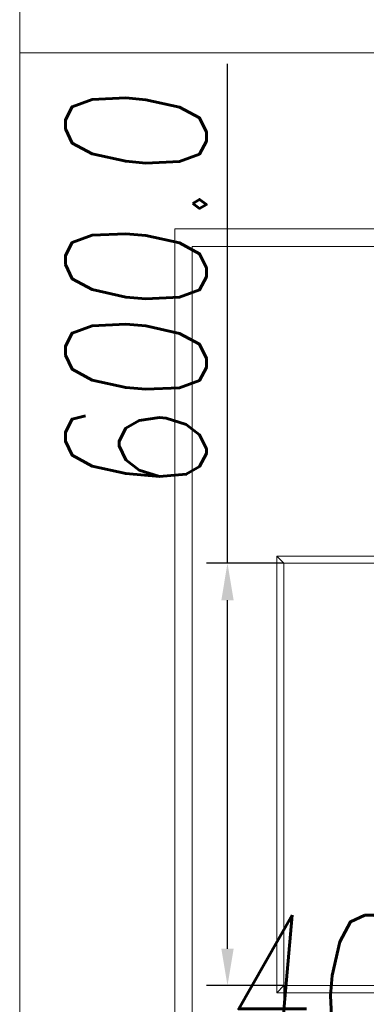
# Model space of a CAD drawing. Header units: millimetres. Extents: x 144573 to 336993, y 74252 to 247042.
# Tile 143 of 256: x 161561 to 162053, y 187381 to 188780. Entities that reach past the tile are written whole.
import ezdxf

# ---------------------------------------------------------------- set-up
doc = ezdxf.new("R2010")
doc.units = ezdxf.units.MM
doc.layers.get('Defpoints').update_dxf_attribs({"color": 255, "lineweight": 0})
doc.layers.add('DIM_COMP_AUX', color=255, linetype='Continuous', lineweight=0, plot=False)
for name, color, linetype, lineweight in [('NOVÁ TENKÁ', 255, 'Continuous', 0), ('OBRYSY', 255, 'Continuous', 0), ('ŽB', 255, 'Continuous', 0)]:
    doc.layers.add(name, color=color, linetype=linetype, lineweight=lineweight)
doc.styles.add('ROMANS', font='romans.shx', dxfattribs={"width": 0.75, "oblique": 5, "height": 200})
doc.dimstyles.new('KONE_mm', dxfattribs={"dimscale": 15, "dimtxt": 3.5, "dimasz": 3.5, "dimexe": 2, "dimexo": 0, "dimgap": 2, "dimtad": 1, "dimdec": 0, "dimrnd": 0.01, "dimzin": 0, "dimdsep": 46, "dimtxsty": 'ROMANS', "dimsah": 1, "dimcen": 0, "dimclrd": 256, "dimclre": 256, "dimclrt": 256, "dimadec": 1, "dimazin": 3, "dimtfac": 1, "dimtdec": 0, "dimtmove": 0, "dimatfit": 3, "dimfxl": 0, "dimtolj": 1, "dimtzin": 0, "dimarcsym": 0})

# ---------------------------------------------------------------- blocks, each defined once
blk = doc.blocks.new('*D978')
at = {"layer": 'Defpoints', "color": 0, "transparency": 16777216}
for p in [(300, 1805.1), (-300, 1725), (300, 1725)]:
    blk.add_point(p, dxfattribs=at)
at = {"layer": 'DIM_COMP_AUX', "lineweight": -2, "transparency": 16777216}
for p, q in [((-300, 1725), (-300, 1835.1)), ((300, 1725), (300, 1835.1)), ((-247.5, 1805.1), (247.5, 1805.1)), ((300, 1805.1), (1009.5, 1805.1))]:
    blk.add_line(p, q, dxfattribs=at)
at = {"layer": 'DIM_COMP_AUX', "transparency": 16777216}
for points in [[(-247.5, 1813.8), (-247.5, 1796.3), (-300, 1805.1)], [(247.5, 1813.8), (247.5, 1796.3), (300, 1805.1)]]:
    blk.add_solid(points, dxfattribs=at)
at = {"layer": 'DIM_COMP_AUX', "transparency": 16777216, "insert": (681, 1935.1), "char_height": 200, "attachment_point": 5, "style": 'ROMANS'}
blk.add_mtext('\\A1;600.0', dxfattribs=at)
blk = doc.blocks.new('*D979')
at = {"layer": 'Defpoints', "color": 0, "transparency": 16777216}
for p in [(-429.8, 1725), (-300, 1725), (-300, 1325)]:
    blk.add_point(p, dxfattribs=at)
at = {"layer": 'DIM_COMP_AUX', "lineweight": -2, "transparency": 16777216}
for p, q in [((-300, 1725), (-459.8, 1725)), ((-429.8, 1377.5), (-429.8, 1672.5)), ((-300, 1325), (-459.8, 1325))]:
    blk.add_line(p, q, dxfattribs=at)
at = {"layer": 'DIM_COMP_AUX', "transparency": 16777216}
for points in [[(-421, 1672.5), (-438.5, 1672.5), (-429.8, 1725)], [(-421, 1377.5), (-438.5, 1377.5), (-429.8, 1325)]]:
    blk.add_solid(points, dxfattribs=at)
at = {"layer": 'DIM_COMP_AUX', "transparency": 16777216, "insert": (-299.8, 1525), "char_height": 200, "attachment_point": 5, "rotation": 270, "style": 'ROMANS'}
blk.add_mtext('\\A1;400.0', dxfattribs=at)
blk = doc.blocks.new('10020_Elevator_0')
at = {"layer": 'NOVÁ TENKÁ'}
for p, q in [((775, 1880), (-775, 1880)), ((775, 205), (775, 1880)), ((750, 1855), (-750, 1855)), ((750, 205), (750, 1855)), ((-300, 1725), (-310, 1735)), ((300, 1725), (310, 1735))]:
    blk.add_line(p, q, dxfattribs=at)
for points in [[(-310, 1315), (310, 1315), (310, 1735), (-310, 1735)], [(-300, 1325), (300, 1325), (300, 1725), (-300, 1725)]]:
    blk.add_lwpolyline(points, close=True, dxfattribs=at)
at = {"layer": 'DIM_COMP_AUX'}
dim = blk.add_linear_dim(base=(300, 1805.08), p1=(-300, 1725), p2=(300, 1725), dimstyle='KONE_mm', override={"dimdec": 1}, dxfattribs=at)
dim.commit()
dim.dimension.update_dxf_attribs({"geometry": '*D978', "text_midpoint": (681.01, 1935.08)})
dim = blk.add_linear_dim(base=(-429.76, 1725), p1=(-300, 1325), p2=(-300, 1725), angle=90, dimstyle='KONE_mm', override={"dimdec": 1}, dxfattribs=at)
dim.commit()
dim.dimension.update_dxf_attribs({"geometry": '*D979', "text_midpoint": (-429.76, 1525), "dimtype": 128})

msp = doc.modelspace()

# ---------------------------------------------------------------- linework, layer by layer
at = {"layer": 'OBRYSY'}
msp.add_line((163661.48, 188732.759), (161561.48, 188732.759), dxfattribs=at)
at = {"layer": 'ŽB'}
msp.add_line((161561.48, 191055.259), (161561.48, 186530.259), dxfattribs=at)

# ---------------------------------------------------------------- block references
at = {"rotation": 90}
msp.add_blockref('10020_Elevator_0', (163661.479, 187707.758), dxfattribs=at)

doc.saveas('drawing.dxf')
